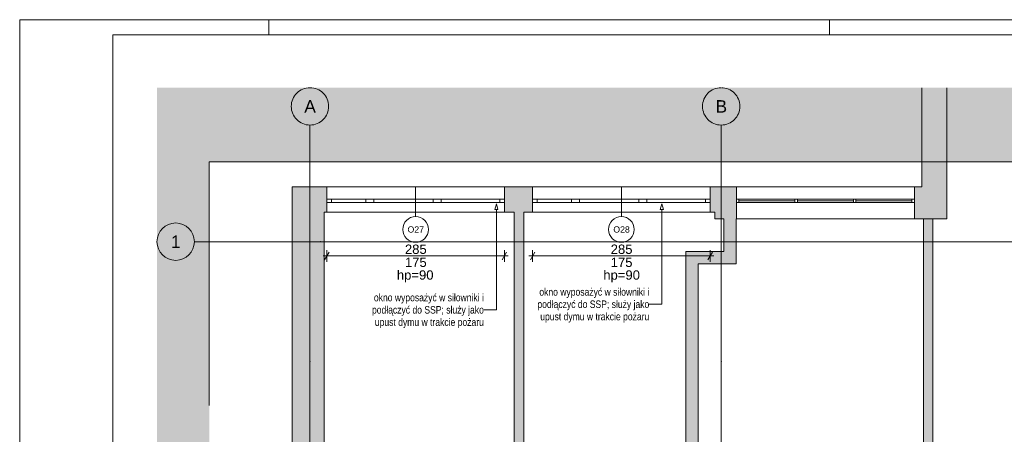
# Paper-space layout 'A-36 RZUT - PIĘTRO 6' of a CAD drawing. Header units: millimetres. Extents: x 0 to 800, y 0 to 500.
# Tile 5 of 17: x 0 to 316, y 367 to 500. Entities that reach past the tile are written whole.
import ezdxf
from ezdxf.xclip import XClip

# ---------------------------------------------------------------- set-up
doc = ezdxf.new("R2010")
doc.units = ezdxf.units.MM
doc.header["$MEASUREMENT"] = 0
doc.header["$XCLIPFRAME"] = 0
doc.linetypes.add('DASHDOTX2', pattern=[1000, 500, -250, 0, -250])
doc.linetypes.add('PRZERYWANA_DU_A', pattern=[550, 350, -200])
for name, color, linetype, lineweight in [('0_Nr_pióra__2', 8, 'Continuous', 13), ('A_Arkusz_Nr_pióra__1', 7, 'Continuous', 20), ('A_wymiary_Nr_pióra__1', 7, 'Continuous', 20), ('A_wymiary_Nr_pióra__2', 8, 'Continuous', 13), ('A_ściany_Nr_pióra__1', 7, 'Continuous', 20), ('Okna Archicada_Nr_pióra__3', 252, 'Continuous', 13), ('Znaczniki okien Archicada_Nr_pióra__3', 252, 'Continuous', 13)]:
    doc.layers.add(name, color=color, linetype=linetype, lineweight=lineweight)
for name, color, linetype, lineweight, true_color in [('A_Arkusz_Nr_pióra__237', 7, 'Continuous', 5, 0x343434), ('A_opis_Nr_pióra__255', 7, 'Continuous', 15, 0x242424), ('A_opis_Nr_pióra__8', 7, 'Continuous', 13, 0x4c4c4c), ('A_osie_Nr_pióra__16', 7, 'Continuous', 5, 0x0f0f0f), ('A_osie_Nr_pióra__76', 7, 'Continuous', 5, 0x2d2d2d), ('A_ściany_Nr_pióra__19', 7, 'Continuous', 5, 0x191919), ('Okna Archicada_Nr_pióra__19', 7, 'Continuous', 5, 0x191919)]:
    doc.layers.add(name, color=color, linetype=linetype, lineweight=lineweight, true_color=true_color)
doc.layers.add('A_podrys', color=7, linetype='Continuous')
doc.layers.add('A_ściany', color=7, linetype='Continuous')
doc.styles.add('STYL_AUTOMATYCZNY_1', font='arial.ttf')
doc.styles.add('STYL_AUTOMATYCZNY_2', font='ARIALN.TTF')
doc.styles.add('STYL_AUTOMATYCZNY_5', font='arial.ttf')

# ---------------------------------------------------------------- blocks, each defined once
blk = doc.blocks.new('Rysunek_1_1', base_point=(-3193.41, -631.4))
at = {"linetype": 'Continuous', "lineweight": 0, "true_color": 0x484848}
blk.add_hatch(color=251, dxfattribs=at).paths.add_polyline_path([(44.07, 126.75), (60.84, 126.75), (60.84, 454.37), (374.97, 454.37), (374.97, 316.75), (544.97, 316.75), (544.97, 478.17), (44.07, 478.17)])
at = {"layer": 'A_ściany', "linetype": 'Continuous', "lineweight": 0, "true_color": 0x000000}
for points in [[(297.56, 478.17), (289.56, 478.17), (289.56, 446.37), (297.56, 436.13)], [(87.44, 446.37), (87.44, 306.17), (97.72, 306.17), (97.72, 438.27)], [(87.44, 446.37), (97.72, 438.27), (98.59, 438.27), (98.59, 446.37)], [(155.59, 446.37), (155.59, 438.27), (164.65, 438.27), (164.65, 446.37)], [(223.17, 446.37), (221.65, 446.37), (221.65, 438.27), (223.17, 438.27)], [(223.17, 446.37), (223.17, 436.13), (230.09, 436.13), (230.09, 446.37)], [(287.21, 446.37), (287.21, 436.13), (297.56, 436.13), (289.56, 446.37)], [(161.78, 323.97), (161.78, 438.27), (158.78, 438.27), (158.78, 323.97)], [(226.04, 436.13), (226.04, 425.64), (230.03, 421.65), (230.03, 436.13)], [(290.08, 362.47), (293.08, 362.47), (293.08, 436.13), (290.08, 436.13)], [(226.04, 425.64), (213.79, 425.64), (217.78, 421.65), (230.03, 421.65)], [(213.79, 425.64), (213.79, 323.97), (217.78, 323.97), (217.78, 421.65)]]:
    blk.add_hatch(color=18, dxfattribs=at).paths.add_polyline_path(points)
at = {"layer": '0_Nr_pióra__2', "color": 8, "linetype": 'PRZERYWANA_DU_A', "lineweight": 13, "ltscale": 2, "flags": 128}
blk.add_lwpolyline([(544.97, 316.75), (374.97, 316.75), (374.97, 454.37), (60.84, 454.37), (60.84, 126.75)], dxfattribs=at)
at = {"layer": 'A_opis_Nr_pióra__255', "color": 250, "linetype": 'Continuous', "lineweight": 15, "ltscale": 2, "true_color": 0x242424}
for p, q in [((153.02, 440.89), (152.52, 439.03)), ((153.02, 440.89), (153.52, 439.03)), ((206.13, 440.89), (205.63, 439.03)), ((206.13, 440.89), (206.63, 439.03)), ((153.52, 439.03), (152.52, 439.03)), ((153.02, 439.03), (153.02, 406.85)), ((206.63, 439.03), (205.63, 439.03)), ((206.13, 439.03), (206.13, 408.64)), ((206.13, 408.64), (202.1, 408.64)), ((153.02, 406.85), (149, 406.85))]:
    blk.add_line(p, q, dxfattribs=at)
at = {"layer": 'A_osie_Nr_pióra__16', "color": 250, "linetype": 'DASHDOTX2', "lineweight": 5, "ltscale": 2, "true_color": 0x0f0f0f}
for p, q in [((93.18, 390.39), (93.18, 466.17)), ((225.18, 390.39), (225.18, 466.17)), ((96.57, 428.75), (56.07, 428.75)), ((544.97, 428.75), (96.57, 428.75)), ((96.57, 428.75), (96.57, 428.75)), ((93.18, 390.39), (93.18, 126.75)), ((225.18, 390.39), (225.18, 126.75))]:
    blk.add_line(p, q, dxfattribs=at)
for p in [(96.57, 428.75), (93.18, 390.39), (93.18, 390.39), (225.18, 390.39), (225.18, 390.39)]:
    blk.add_point(p, dxfattribs=at)
at = {"layer": 'A_osie_Nr_pióra__76', "color": 250, "linetype": 'Continuous', "lineweight": 5, "ltscale": 2, "true_color": 0x2d2d2d}
for centre in [(93.18, 472.17), (225.18, 472.17), (50.07, 428.75)]:
    blk.add_circle(centre, 6, dxfattribs=at)
at = {"layer": 'A_wymiary_Nr_pióra__1', "color": 7, "linetype": 'Continuous', "lineweight": 20, "ltscale": 2}
for p, q in [((99.31, 425.43), (97.87, 422.93)), ((154.87, 422.93), (156.31, 425.43)), ((165.37, 425.43), (163.93, 422.93)), ((220.93, 422.93), (222.37, 425.43))]:
    blk.add_line(p, q, dxfattribs=at)
at = {"layer": 'A_wymiary_Nr_pióra__2', "color": 8, "linetype": 'Continuous', "lineweight": 13, "ltscale": 2}
for p, q in [((97.37, 424.18), (98.59, 424.18)), ((98.59, 422.31), (98.59, 426.06)), ((98.59, 424.18), (155.59, 424.18)), ((155.59, 422.31), (155.59, 426.06)), ((155.59, 424.18), (156.81, 424.18)), ((163.43, 424.18), (164.65, 424.18)), ((164.65, 422.31), (164.65, 426.06)), ((164.65, 424.18), (221.65, 424.18)), ((221.65, 422.31), (221.65, 426.06)), ((221.65, 424.18), (222.87, 424.18))]:
    blk.add_line(p, q, dxfattribs=at)
at = {"layer": 'A_ściany_Nr_pióra__1', "color": 7, "linetype": 'Continuous', "lineweight": 20, "ltscale": 2}
for p, q in [((98.59, 446.37), (98.59, 442.37)), ((155.59, 446.37), (155.59, 442.37)), ((164.65, 446.37), (164.65, 442.37)), ((221.65, 446.37), (221.65, 442.37)), ((230.09, 436.13), (230.09, 446.37)), ((287.21, 436.13), (287.21, 446.37)), ((98.59, 442.37), (98.59, 441.37)), ((98.59, 441.37), (98.59, 438.27)), ((155.59, 442.37), (155.59, 441.37)), ((155.59, 441.37), (155.59, 438.27)), ((164.65, 442.37), (164.65, 441.37)), ((164.65, 441.37), (164.65, 438.27)), ((221.65, 442.37), (221.65, 441.37)), ((221.65, 441.37), (221.65, 438.27))]:
    blk.add_line(p, q, dxfattribs=at)
at = {"layer": 'A_ściany_Nr_pióra__1', "color": 7, "linetype": 'Continuous', "lineweight": 20, "ltscale": 2, "flags": 128}
for points in [[(289.56, 478.17), (289.56, 446.37)], [(297.56, 436.13), (297.56, 478.17)], [(87.44, 446.37), (87.44, 306.17)], [(98.59, 446.37), (87.44, 446.37)], [(164.65, 446.37), (155.59, 446.37)], [(223.17, 446.37), (221.65, 446.37)], [(230.09, 446.37), (223.17, 446.37)], [(289.56, 446.37), (287.21, 446.37)], [(97.72, 323.97), (97.72, 438.27)], [(97.72, 438.27), (98.59, 438.27)], [(155.59, 438.27), (158.78, 438.27)], [(158.78, 438.27), (158.78, 323.97)], [(161.78, 438.27), (164.65, 438.27)], [(161.78, 323.97), (161.78, 438.27)], [(221.65, 438.27), (223.17, 438.27)], [(223.17, 438.27), (223.17, 436.13)], [(223.17, 436.13), (226.04, 436.13)], [(226.04, 436.13), (226.04, 425.64)], [(230.03, 436.13), (230.09, 436.13)], [(230.03, 421.65), (230.03, 436.13)], [(287.21, 436.13), (297.56, 436.13)], [(293.08, 436.13), (290.08, 436.13)], [(290.08, 436.13), (290.08, 362.47)], [(293.08, 362.47), (293.08, 436.13)], [(226.04, 425.64), (213.79, 425.64)], [(213.79, 425.64), (213.79, 323.97)], [(217.78, 421.65), (230.03, 421.65)], [(217.78, 340.25), (217.78, 421.65)]]:
    blk.add_lwpolyline(points, dxfattribs=at)
at = {"layer": 'A_ściany_Nr_pióra__19', "color": 250, "linetype": 'Continuous', "lineweight": 5, "ltscale": 2, "true_color": 0x191919}
for p, q in [((287.21, 446.37), (230.09, 446.37)), ((230.09, 436.13), (287.21, 436.13))]:
    blk.add_line(p, q, dxfattribs=at)
at = {"layer": 'Okna Archicada_Nr_pióra__19', "color": 250, "linetype": 'Continuous', "lineweight": 5, "ltscale": 2, "true_color": 0x191919}
for p, q in [((230.09, 441.37), (230.09, 442.37)), ((230.09, 442.37), (287.21, 442.37)), ((287.21, 441.37), (230.09, 441.37)), ((230.89, 442.37), (230.89, 441.37)), ((248.86, 441.87), (230.89, 441.87)), ((248.86, 442.37), (248.86, 441.37)), ((249.66, 442.37), (249.66, 441.37)), ((267.64, 441.87), (249.66, 441.87)), ((267.64, 442.37), (267.64, 441.37)), ((268.44, 442.37), (268.44, 441.37)), ((286.41, 441.87), (268.44, 441.87)), ((286.41, 442.37), (286.41, 441.37)), ((287.21, 442.37), (287.21, 441.37))]:
    blk.add_line(p, q, dxfattribs=at)
at = {"layer": 'Okna Archicada_Nr_pióra__3', "color": 252, "linetype": 'Continuous', "lineweight": 13, "ltscale": 2}
for p, q in [((98.59, 446.37), (155.59, 446.37)), ((98.59, 446.37), (98.59, 442.37)), ((155.59, 446.37), (155.59, 442.37)), ((164.65, 446.37), (221.65, 446.37)), ((164.65, 446.37), (164.65, 442.37)), ((221.65, 446.37), (221.65, 442.37)), ((98.59, 442.37), (100.09, 442.37)), ((98.59, 442.37), (98.59, 441.37)), ((98.59, 442.37), (98.59, 441.37)), ((100.09, 441.37), (98.59, 441.37)), ((98.59, 441.37), (98.59, 438.27)), ((100.09, 442.37), (100.09, 441.37)), ((100.09, 442.37), (111.09, 442.37)), ((111.09, 441.37), (100.09, 441.37)), ((111.09, 441.37), (111.09, 442.37)), ((111.09, 442.37), (112.39, 442.37)), ((112.39, 441.37), (111.09, 441.37)), ((112.39, 442.37), (113.69, 442.37)), ((113.69, 441.37), (112.39, 441.37)), ((113.69, 442.37), (113.69, 441.37)), ((113.69, 442.37), (132.69, 442.37)), ((132.69, 441.37), (113.69, 441.37)), ((132.69, 441.37), (132.69, 442.37)), ((132.69, 442.37), (133.99, 442.37)), ((133.99, 441.37), (132.69, 441.37)), ((133.99, 442.37), (135.29, 442.37)), ((135.29, 441.37), (133.99, 441.37)), ((135.29, 442.37), (135.29, 441.37)), ((135.29, 442.37), (154.09, 442.37)), ((154.09, 441.37), (135.29, 441.37)), ((154.09, 441.37), (154.09, 442.37)), ((154.09, 442.37), (155.59, 442.37)), ((155.59, 441.37), (154.09, 441.37)), ((155.59, 442.37), (155.59, 441.37)), ((155.59, 442.37), (155.59, 441.37)), ((155.59, 441.37), (155.59, 438.27)), ((164.65, 442.37), (166.15, 442.37)), ((164.65, 442.37), (164.65, 441.37)), ((164.65, 442.37), (164.65, 441.37)), ((166.15, 441.37), (164.65, 441.37)), ((164.65, 441.37), (164.65, 438.27)), ((166.15, 442.37), (166.15, 441.37)), ((166.15, 442.37), (177.15, 442.37)), ((177.15, 441.37), (166.15, 441.37)), ((177.15, 441.37), (177.15, 442.37)), ((177.15, 442.37), (178.45, 442.37)), ((178.45, 441.37), (177.15, 441.37)), ((178.45, 442.37), (179.75, 442.37)), ((179.75, 441.37), (178.45, 441.37)), ((179.75, 442.37), (179.75, 441.37)), ((179.75, 442.37), (198.75, 442.37)), ((198.75, 441.37), (179.75, 441.37)), ((198.75, 441.37), (198.75, 442.37)), ((198.75, 442.37), (200.05, 442.37)), ((200.05, 441.37), (198.75, 441.37)), ((200.05, 442.37), (201.35, 442.37)), ((201.35, 441.37), (200.05, 441.37)), ((201.35, 442.37), (201.35, 441.37)), ((201.35, 442.37), (220.15, 442.37)), ((220.15, 441.37), (201.35, 441.37)), ((220.15, 441.37), (220.15, 442.37)), ((220.15, 442.37), (221.65, 442.37)), ((221.65, 441.37), (220.15, 441.37)), ((221.65, 442.37), (221.65, 441.37)), ((221.65, 442.37), (221.65, 441.37)), ((221.65, 441.37), (221.65, 438.27)), ((98.59, 438.27), (155.59, 438.27)), ((164.65, 438.27), (221.65, 438.27))]:
    blk.add_line(p, q, dxfattribs=at)
at = {"layer": 'Znaczniki okien Archicada_Nr_pióra__3', "color": 252, "linetype": 'Continuous', "lineweight": 13, "ltscale": 2}
for p, q in [((127.09, 436.79), (127.09, 446.37)), ((193.15, 436.79), (193.15, 446.37))]:
    blk.add_line(p, q, dxfattribs=at)
for centre, start, end in [((127.09, 432.67), 0, 180), ((193.15, 432.67), 0, 180), ((127.09, 432.67), 180, 0), ((193.15, 432.67), 180, 0)]:
    blk.add_arc(centre, 4.12, start, end, dxfattribs=at)
at = {"layer": 'A_opis_Nr_pióra__8', "color": 251, "linetype": 'Continuous', "lineweight": 13, "true_color": 0x4c4c4c, "char_height": 2.4, "width": 36.3149, "attachment_point": 6, "line_spacing_factor": 0.987309, "style": 'STYL_AUTOMATYCZNY_2'}
for insert in [(149, 406.51), (202.1, 408.31)]:
    blk.add_mtext('\\A1;{\\pqr;\\fArial Narrow|b0|i0|c238|p0;\\W1.000000;okno wyposażyć w siłowniki i podłączyć do SSP; służy jako upust dymu w trakcie pożaru}', dxfattribs=dict(at, insert=insert))
at = {"layer": 'A_osie_Nr_pióra__76', "color": 250, "linetype": 'Continuous', "lineweight": 5, "true_color": 0x2d2d2d, "char_height": 4, "attachment_point": 1, "style": 'STYL_AUTOMATYCZNY_1'}
for s, insert in [('\\A1;{\\pql;\\pt0;\\fArial|b0|i0|c238|p0;\\W1.000000;A}', (91.35, 474.17)), ('\\A1;{\\pql;\\pt0;\\fArial|b0|i0|c238|p0;\\W1.000000;B}', (223.35, 474.17)), ('\\A1;{\\pql;\\pt0;\\fArial|b0|i0|c238|p0;\\W1.000000;1}', (48.54, 430.75))]:
    blk.add_mtext(s, dxfattribs=dict(at, insert=insert))
at = {"layer": 'A_wymiary_Nr_pióra__1', "color": 7, "linetype": 'Continuous', "lineweight": 20, "char_height": 3, "width": 6.8645, "attachment_point": 7, "style": 'STYL_AUTOMATYCZNY_5'}
for s, insert in [('\\A1;{\\pql;\\fArial|b0|i0|c238|p0;\\W1.000000;285}', (123.66, 424.78)), ('\\A1;{\\pql;\\fArial|b0|i0|c238|p0;\\W1.000000;285}', (189.72, 424.78)), ('\\A1;{\\pql;\\fArial|b0|i0|c238|p0;\\W1.000000;175}', (123.66, 420.58)), ('\\A1;{\\pql;\\fArial|b0|i0|c238|p0;\\W1.000000;175}', (189.72, 420.58))]:
    blk.add_mtext(s, dxfattribs=dict(at, insert=insert))
at = {"layer": 'A_wymiary_Nr_pióra__1', "color": 7, "linetype": 'Continuous', "lineweight": 20, "char_height": 3, "attachment_point": 2, "style": 'STYL_AUTOMATYCZNY_5'}
for insert in [(126.96, 419.55), (193.22, 419.55)]:
    blk.add_mtext('\\A1;{\\pqc;\\fArial|b0|i0|c238|p0;\\W1.000000;hp=90}', dxfattribs=dict(at, insert=insert))
at = {"layer": 'Znaczniki okien Archicada_Nr_pióra__3', "color": 252, "linetype": 'Continuous', "lineweight": 13, "char_height": 2, "attachment_point": 7, "style": 'STYL_AUTOMATYCZNY_1'}
for s, insert in [('\\A1;{\\pql;\\pt2;\\fArial|b0|i0|c238|p0;\\W1.000000;O27}', (124.5, 431.64)), ('\\A1;{\\pql;\\pt2;\\fArial|b0|i0|c238|p0;\\W1.000000;O28}', (190.56, 431.64))]:
    blk.add_mtext(s, dxfattribs=dict(at, insert=insert))

psp = doc.layouts.new('A-36 RZUT - PIĘTRO 6')

# ---------------------------------------------------------------- linework, layer by layer
at = {"layer": 'A_Arkusz_Nr_pióra__1', "color": 7, "linetype": 'Continuous', "lineweight": 20}
for p, q in [((795.1, 495.1), (29.9, 495.1)), ((29.9, 495.1), (29.9, 4.9))]:
    psp.add_line(p, q, dxfattribs=at)
at = {"layer": 'A_Arkusz_Nr_pióra__1', "color": 7, "linetype": 'Continuous', "lineweight": 20, "flags": 128}
psp.add_lwpolyline([(0, 500), (800, 500), (800, 0), (0, 0)], close=True, dxfattribs=at)
at = {"layer": 'A_Arkusz_Nr_pióra__237', "color": 250, "linetype": 'Continuous', "lineweight": 5, "true_color": 0x343434}
for p, q in [((80, 495.1), (80, 500)), ((260, 495.1), (260, 500))]:
    psp.add_line(p, q, dxfattribs=at)

# ---------------------------------------------------------------- block references
at = {"layer": 'A_podrys', "color": 37, "linetype": 'Continuous', "lineweight": 5, "true_color": 0x656532}
ref = psp.add_blockref('Rysunek_1_1', (-3193.41, -631.4), dxfattribs=at)
XClip(ref).set_block_clipping_path([(44.069637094, 126.7487186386), (544.9695795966, 478.1668323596)])

doc.saveas('drawing.dxf')
